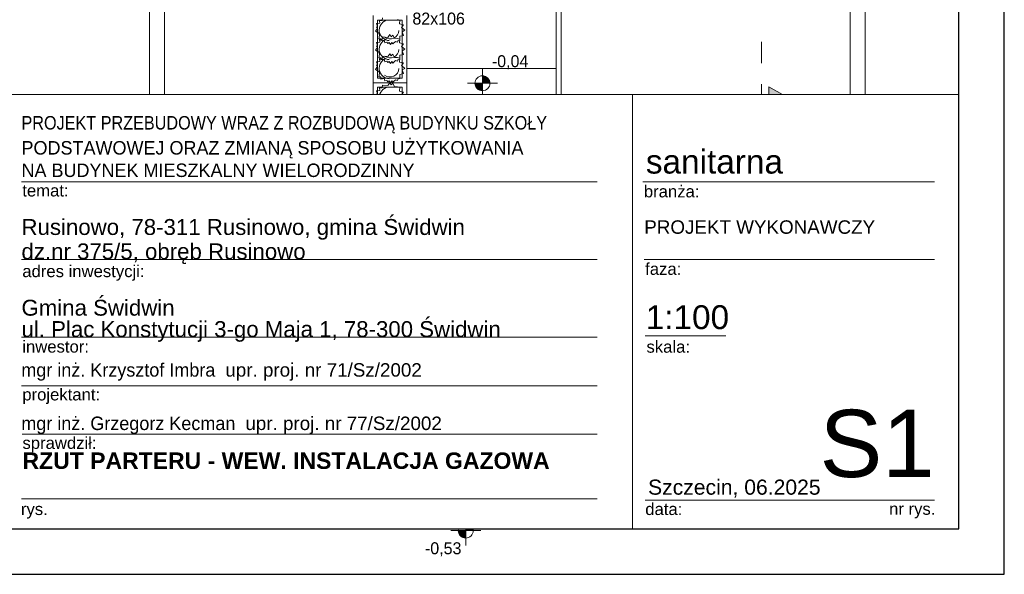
# Model space of a CAD drawing. Extents: x -220425 to -32551, y -64521 to 77206.
# Tile 21 of 59: x -174528 to -161360, y -18591 to -11171. Entities that reach past the tile are written whole.
import ezdxf

# ---------------------------------------------------------------- set-up
doc = ezdxf.new("R2010")
doc.units = 0
doc.header["$MEASUREMENT"] = 0
doc.set_wipeout_variables(frame=1)
doc.linetypes.add('Dashed', pattern=[564.444447, 282.222223, -282.222223])
for name, color, linetype, lineweight in [('#ks', 34, 'Continuous', 30), ('Arch schody_Nr_Pióra__21', 7, 'Continuous', 9), ('ARCH TABELA_Nr_Pióra__1', 7, 'Continuous', 25), ('ARCH TABELA_Nr_Pióra__21', 7, 'Continuous', 9), ('ARCH TABELA_Nr_Pióra__7', 7, 'Continuous', 13), ('INWENT OPISY_Nr_Pióra__21', 7, 'Continuous', 9), ('INWENT OPISY_Nr_Pióra__41', 7, 'Continuous', 15), ('INWENT RZĘDNE_Nr_Pióra__21', 7, 'Continuous', 9)]:
    doc.layers.add(name, color=color, linetype=linetype, lineweight=lineweight)
doc.layers.add('Arch drzwi_Nr_Pióra__4', color=7, linetype='Continuous', lineweight=9, true_color=0x029e21)
doc.layers.add('Arch wyposarzenie_Nr_Pióra__4', color=7, linetype='Continuous', lineweight=9, true_color=0x029e21)
doc.layers.add('Drzwi ArchiCAD', color=7, linetype='Continuous')
doc.styles.add('GENERATED_STYLE_11', font='arialbd.ttf')
doc.styles.add('GENERATED_STYLE_2', font='txt')
doc.styles.add('GENERATED_STYLE_6', font='txt')
doc.styles.add('GENERATED_STYLE_7', font='txt')
doc.styles.add('GENERATED_STYLE_9', font='arial.ttf')

# ---------------------------------------------------------------- blocks, each defined once
blk = doc.blocks.new('A$C382C6C0C')
at = {"layer": '#ks', "color": 7, "lineweight": -3}
for p, q in [((3951.5, -2909), (3951.5, 61)), ((3890.5, -2848), (3890.5, 0)), ((0, -2848), (3890.5, -2848)), ((-248.5, -2909), (3951.5, -2909))]:
    blk.add_line(p, q, dxfattribs=at)
blk = doc.blocks.new('A$C68B6B573')
at = {"layer": 'INWENT RZĘDNE_Nr_Pióra__21', "linetype": 'Continuous'}
for points in [[(28913, -2007), (29013, -2007), (29005, -1969), (28984, -1936), (28951, -1914), (28913, -1907)], [(28913, -2007), (28813, -2007), (28821, -2045), (28842, -2077), (28875, -2099), (28913, -2107)], [(28569, -3206), (28669, -3206), (28661, -3168), (28639, -3135), (28607, -3114), (28569, -3106)], [(28569, -3206), (28469, -3206), (28476, -3244), (28498, -3277), (28530, -3299), (28569, -3306)], [(28689, -7991), (28789, -7991), (28782, -7953), (28760, -7920), (28728, -7898), (28689, -7891)], [(28689, -7991), (28589, -7991), (28597, -8029), (28619, -8062), (28651, -8083), (28689, -8091)]]:
    blk.add_hatch(color=252, dxfattribs=at).paths.add_polyline_path(points, flags=0)
at = {"layer": 'Arch schody_Nr_Pióra__21', "color": 252, "linetype": 'Continuous'}
for p, q in [((24460, -200), (24460, -7650)), ((24660, -200), (24660, -7650)), ((29900, -200), (29900, -2900)), ((29965, -200), (29965, -2900)), ((33830, -500), (33830, -7650)), ((34030, -500), (34030, -7850)), ((27450, -1100), (27450, -2000)), ((27510, -1160), (27510, -1940)), ((27840, -1160), (27510, -1160)), ((27840, -1940), (27840, -1160)), ((27900, -2000), (27900, -1100)), ((29900, -1810), (27900, -1810)), ((27510, -1940), (27840, -1940)), ((27900, -2000), (27450, -2000)), ((27900, -2000), (27450, -2000)), ((27450, -2000), (27450, -2900)), ((27510, -2060), (27510, -2840)), ((27840, -2060), (27510, -2060)), ((27840, -2840), (27840, -2060)), ((27900, -2900), (27900, -2000)), ((29965, -2200), (27900, -2200)), ((28930, -2200), (29965, -2550)), ((28930, -2900), (28930, -2200)), ((29965, -2550), (27900, -2550)), ((27510, -2840), (27840, -2840)), ((27900, -2900), (27450, -2900)), ((27840, -2900), (27840, -7650)), ((29965, -2900), (27900, -2900)), ((27900, -2900), (27900, -7650)), ((29905, -2900), (29905, -4100)), ((29965, -4160), (29965, -2900)), ((29905, -4100), (29400, -4100)), ((29400, -7650), (29400, -4100)), ((29965, -4160), (29460, -4160)), ((29460, -7650), (29460, -4160)), ((20480, -7650), (24460, -7650)), ((24660, -7650), (27900, -7650)), ((27900, -7650), (27900, -7850)), ((29400, -7650), (33830, -7650)), ((29400, -7650), (29400, -7850)), ((20480, -7850), (27900, -7850)), ((29400, -7850), (34030, -7850))]:
    blk.add_line(p, q, dxfattribs=at)
at = {"layer": 'Arch wyposarzenie_Nr_Pióra__4', "color": 252, "linetype": 'Continuous'}
for p, q in [((27535, -1169), (27571, -1168)), ((27540, -1202), (27535, -1169)), ((27571, -1168), (27572, -1162)), ((27572, -1162), (27576, -1132)), ((27777, -1152), (27809, -1160)), ((27809, -1160), (27802, -1211)), ((27484, -1311), (27508, -1272)), ((27529, -1336), (27484, -1311)), ((27495, -1253), (27508, -1245)), ((27508, -1272), (27495, -1253)), ((27496, -1208), (27540, -1202)), ((27508, -1245), (27496, -1208)), ((27802, -1211), (27859, -1225)), ((27859, -1225), (27832, -1259)), ((27832, -1259), (27873, -1298)), ((27873, -1298), (27840, -1317)), ((27525, -1410), (27538, -1361)), ((27554, -1410), (27525, -1410)), ((27538, -1361), (27529, -1336)), ((27540, -1456), (27535, -1423)), ((27535, -1423), (27571, -1423)), ((27553, -1440), (27554, -1410)), ((27597, -1430), (27553, -1440)), ((27571, -1423), (27572, -1416)), ((27572, -1416), (27576, -1387)), ((27576, -1387), (27646, -1393)), ((27609, -1466), (27597, -1430)), ((27646, -1393), (27674, -1354)), ((27674, -1354), (27691, -1383)), ((27691, -1383), (27714, -1363)), ((27714, -1363), (27736, -1405)), ((27750, -1448), (27714, -1481)), ((27736, -1405), (27777, -1406)), ((27777, -1457), (27750, -1448)), ((27777, -1406), (27809, -1415)), ((27787, -1431), (27777, -1457)), ((27810, -1434), (27787, -1431)), ((27809, -1415), (27802, -1466)), ((27856, -1367), (27809, -1377)), ((27809, -1377), (27810, -1434)), ((27840, -1317), (27856, -1367)), ((27484, -1565), (27508, -1526)), ((27529, -1591), (27484, -1565)), ((27495, -1508), (27508, -1500)), ((27508, -1526), (27495, -1508)), ((27496, -1462), (27540, -1456)), ((27508, -1500), (27496, -1462)), ((27636, -1458), (27609, -1466)), ((27647, -1475), (27636, -1458)), ((27667, -1463), (27647, -1475)), ((27683, -1489), (27667, -1463)), ((27701, -1463), (27683, -1489)), ((27714, -1481), (27701, -1463)), ((27802, -1466), (27859, -1479)), ((27859, -1479), (27832, -1514)), ((27832, -1514), (27873, -1552)), ((27873, -1552), (27840, -1571)), ((27840, -1571), (27856, -1621)), ((27525, -1664), (27538, -1615)), ((27554, -1665), (27525, -1664)), ((27538, -1615), (27529, -1591)), ((27535, -1679), (27571, -1679)), ((27540, -1713), (27535, -1679)), ((27553, -1694), (27554, -1665)), ((27597, -1685), (27553, -1694)), ((27571, -1679), (27572, -1672)), ((27572, -1672), (27576, -1643)), ((27576, -1643), (27646, -1649)), ((27609, -1720), (27597, -1685)), ((27646, -1649), (27674, -1611)), ((27674, -1611), (27691, -1639)), ((27691, -1639), (27714, -1619)), ((27714, -1619), (27736, -1661)), ((27750, -1702), (27714, -1736)), ((27736, -1661), (27777, -1662)), ((27777, -1712), (27750, -1702)), ((27777, -1662), (27809, -1671)), ((27787, -1685), (27777, -1712)), ((27810, -1688), (27787, -1685)), ((27809, -1671), (27802, -1722)), ((27856, -1621), (27809, -1632)), ((27809, -1632), (27810, -1688)), ((27484, -1822), (27508, -1782)), ((27529, -1847), (27484, -1822)), ((27495, -1764), (27508, -1756)), ((27508, -1782), (27495, -1764)), ((27496, -1719), (27540, -1713)), ((27508, -1756), (27496, -1719)), ((27636, -1712), (27609, -1720)), ((27647, -1730), (27636, -1712)), ((27667, -1717), (27647, -1730)), ((27683, -1744), (27667, -1717)), ((27701, -1717), (27683, -1744)), ((27714, -1736), (27701, -1717)), ((27802, -1722), (27859, -1735)), ((27859, -1735), (27832, -1770)), ((27832, -1770), (27873, -1808)), ((27873, -1808), (27840, -1827)), ((27840, -1827), (27856, -1877)), ((27525, -1920), (27538, -1871)), ((27554, -1921), (27525, -1920)), ((27538, -1871), (27529, -1847)), ((27553, -1951), (27554, -1921)), ((27597, -1941), (27553, -1951)), ((27609, -1976), (27597, -1941)), ((27636, -1968), (27609, -1976)), ((27647, -1986), (27636, -1968)), ((27667, -1973), (27647, -1986)), ((27683, -2000), (27667, -1973)), ((27701, -1973), (27683, -2000)), ((27714, -1992), (27701, -1973)), ((27750, -1959), (27714, -1992)), ((27777, -1968), (27750, -1959)), ((27787, -1941), (27777, -1968)), ((27810, -1944), (27787, -1941)), ((27856, -1877), (27809, -1888)), ((27809, -1888), (27810, -1944)), ((27496, -2108), (27540, -2102)), ((27535, -2069), (27571, -2068)), ((27540, -2102), (27535, -2069)), ((27571, -2068), (27572, -2062)), ((27572, -2062), (27576, -2032)), ((27576, -2032), (27646, -2038)), ((27646, -2038), (27674, -2000)), ((27674, -2000), (27691, -2028)), ((27691, -2028), (27714, -2009)), ((27714, -2009), (27736, -2050)), ((27736, -2050), (27777, -2052)), ((27777, -2052), (27809, -2060)), ((27809, -2060), (27802, -2111)), ((27484, -2211), (27508, -2172)), ((27529, -2236), (27484, -2211)), ((27495, -2153), (27508, -2145)), ((27508, -2172), (27495, -2153)), ((27508, -2145), (27496, -2108)), ((27538, -2261), (27529, -2236)), ((27802, -2111), (27859, -2125)), ((27859, -2125), (27832, -2159)), ((27832, -2159), (27873, -2198)), ((27873, -2198), (27840, -2217)), ((27840, -2217), (27856, -2267)), ((27496, -2362), (27540, -2356)), ((27508, -2400), (27496, -2362)), ((27525, -2310), (27538, -2261)), ((27554, -2310), (27525, -2310)), ((27540, -2356), (27535, -2323)), ((27535, -2323), (27571, -2323)), ((27553, -2340), (27554, -2310)), ((27597, -2330), (27553, -2340)), ((27571, -2323), (27572, -2316)), ((27572, -2316), (27576, -2287)), ((27576, -2287), (27646, -2293)), ((27609, -2366), (27597, -2330)), ((27636, -2358), (27609, -2366)), ((27647, -2375), (27636, -2358)), ((27646, -2293), (27674, -2254)), ((27667, -2363), (27647, -2375)), ((27683, -2389), (27667, -2363)), ((27674, -2254), (27691, -2283)), ((27701, -2363), (27683, -2389)), ((27691, -2283), (27714, -2263)), ((27714, -2381), (27701, -2363)), ((27714, -2263), (27736, -2305)), ((27750, -2348), (27714, -2381)), ((27736, -2305), (27777, -2306)), ((27777, -2357), (27750, -2348)), ((27777, -2306), (27809, -2315)), ((27787, -2331), (27777, -2357)), ((27810, -2334), (27787, -2331)), ((27809, -2315), (27802, -2366)), ((27802, -2366), (27859, -2379)), ((27856, -2267), (27809, -2277)), ((27809, -2277), (27810, -2334)), ((27484, -2465), (27508, -2426)), ((27529, -2491), (27484, -2465)), ((27495, -2408), (27508, -2400)), ((27508, -2426), (27495, -2408)), ((27538, -2515), (27529, -2491)), ((27859, -2379), (27832, -2414)), ((27832, -2414), (27873, -2452)), ((27873, -2452), (27840, -2471)), ((27840, -2471), (27856, -2521)), ((27496, -2619), (27540, -2613)), ((27508, -2656), (27496, -2619)), ((27525, -2564), (27538, -2515)), ((27554, -2565), (27525, -2564)), ((27535, -2579), (27571, -2579)), ((27540, -2613), (27535, -2579)), ((27553, -2594), (27554, -2565)), ((27597, -2585), (27553, -2594)), ((27571, -2579), (27572, -2572)), ((27572, -2572), (27576, -2543)), ((27576, -2543), (27646, -2549)), ((27609, -2620), (27597, -2585)), ((27636, -2612), (27609, -2620)), ((27647, -2630), (27636, -2612)), ((27646, -2549), (27674, -2511)), ((27667, -2617), (27647, -2630)), ((27683, -2644), (27667, -2617)), ((27674, -2511), (27691, -2539)), ((27701, -2617), (27683, -2644)), ((27691, -2539), (27714, -2519)), ((27714, -2636), (27701, -2617)), ((27714, -2519), (27736, -2561)), ((27750, -2602), (27714, -2636)), ((27736, -2561), (27777, -2562)), ((27777, -2612), (27750, -2602)), ((27777, -2562), (27809, -2571)), ((27787, -2585), (27777, -2612)), ((27810, -2588), (27787, -2585)), ((27809, -2571), (27802, -2622)), ((27802, -2622), (27859, -2635)), ((27856, -2521), (27809, -2532)), ((27809, -2532), (27810, -2588)), ((27484, -2722), (27508, -2682)), ((27529, -2747), (27484, -2722)), ((27495, -2664), (27508, -2656)), ((27508, -2682), (27495, -2664)), ((27538, -2771), (27529, -2747)), ((27859, -2635), (27832, -2670)), ((27832, -2670), (27873, -2708)), ((27873, -2708), (27840, -2727)), ((27840, -2727), (27856, -2777)), ((27525, -2820), (27538, -2771)), ((27554, -2821), (27525, -2820)), ((27553, -2851), (27554, -2821)), ((27597, -2841), (27553, -2851)), ((27609, -2876), (27597, -2841)), ((27636, -2868), (27609, -2876)), ((27647, -2886), (27636, -2868)), ((27667, -2873), (27647, -2886)), ((27683, -2900), (27667, -2873)), ((27701, -2873), (27683, -2900)), ((27714, -2892), (27701, -2873)), ((27750, -2859), (27714, -2892)), ((27777, -2868), (27750, -2859)), ((27787, -2841), (27777, -2868)), ((27810, -2844), (27787, -2841)), ((27856, -2777), (27809, -2788)), ((27809, -2788), (27810, -2844))]:
    blk.add_line(p, q, dxfattribs=at)
for centre, major_axis, start_param, end_param in [((27675, -1296), (143, 0), 1.927535, 4.652962), ((27675, -1296), (119, 0), 4.078423, 6.243896), ((27675, -1550), (143, 0), 1.927535, 4.652962), ((27675, -1550), (119, 0), 4.078423, 6.243896), ((27675, -1806), (143, 0), 1.927535, 4.652962), ((27675, -1806), (119, 0), 4.078423, 6.243896), ((27675, -2196), (143, 0), 1.927535, 4.652962), ((27675, -2196), (119, 0), 4.078423, 6.243896), ((27675, -2450), (143, 0), 1.927535, 4.652962), ((27675, -2450), (119, 0), 4.078423, 6.243896), ((27675, -2706), (143, 0), 1.927535, 4.652962), ((27675, -2706), (119, 0), 4.078423, 6.243896)]:
    blk.add_ellipse(centre, major_axis=major_axis, ratio=0.982005, start_param=start_param, end_param=end_param, dxfattribs=at)
at = {"layer": 'INWENT OPISY_Nr_Pióra__21', "color": 252, "linetype": 'Continuous'}
blk.add_solid([(32745, -2556), (32745, -2056), (33181, -2300)], dxfattribs=at)
at = {"layer": 'INWENT OPISY_Nr_Pióra__41', "color": 252, "linetype": 'Dashed'}
blk.add_line((32645, -2300), (32645, -1200), dxfattribs=at)
at = {"layer": 'INWENT OPISY_Nr_Pióra__41', "color": 252, "linetype": 'Continuous'}
for p, q in [((32745, -2056), (32745, -2556)), ((32745, -2056), (33181, -2300)), ((33181, -2300), (32745, -2556))]:
    blk.add_line(p, q, dxfattribs=at)
at = {"layer": 'INWENT RZĘDNE_Nr_Pióra__21', "color": 252, "linetype": 'Continuous'}
for p, q in [((28913, -2207), (28913, -1807)), ((28713, -2007), (29113, -2007)), ((28569, -3406), (28569, -3006)), ((28369, -3206), (28769, -3206)), ((28689, -8191), (28689, -7791)), ((28489, -7991), (28889, -7991))]:
    blk.add_line(p, q, dxfattribs=at)
for centre in [(28913, -2007), (28569, -3206), (28689, -7991)]:
    blk.add_circle(centre, 100, dxfattribs=at)
at = {"layer": 'Arch drzwi_Nr_Pióra__4', "color": 252, "linetype": 'Continuous', "style": 'GENERATED_STYLE_6'}
blk.add_text('82x106', height=160, dxfattribs=at).set_placement((27976, -1221))
at = {"layer": 'INWENT OPISY_Nr_Pióra__21', "color": 252, "linetype": 'Continuous', "style": 'GENERATED_STYLE_6'}
blk.add_text('B', height=380, rotation=270, dxfattribs=at).set_placement((32772, -2718))
at = {"layer": 'INWENT RZĘDNE_Nr_Pióra__21', "color": 252, "char_height": 160, "attachment_point": 7, "style": 'GENERATED_STYLE_2'}
for s, insert in [('{-0,04}', (29039, -1821)), ('{-0,49}', (28694, -3611)), ('{-0,53}', (28144, -8337))]:
    blk.add_mtext(s, dxfattribs=dict(at, insert=insert))

msp = doc.modelspace()

# ---------------------------------------------------------------- block references
at = {"layer": 'Drzwi ArchiCAD'}
msp.add_blockref('A$C68B6B573', (-197252.38, -10015.148), dxfattribs=at)

# ---------------------------------------------------------------- next in the draw order: wipeouts: each hides what was drawn before it
msp.add_wipeout([(-179470.297, -12169.946), (-161970.297, -12169.946), (-161970.297, -17981.116), (-179470.297, -17981.116)]).dxf.layer = 'Drzwi ArchiCAD'

# ---------------------------------------------------------------- next in the draw order: linework, layer by layer
at = {"layer": 'ARCH TABELA_Nr_Pióra__21', "linetype": 'Continuous'}
for p, q in [((-179470.297, -12169.946), (-161970.297, -12169.946)), ((-166331.999, -12169.946), (-166331.999, -17981.116)), ((-161970.297, -12169.946), (-161970.297, -17981.116)), ((-174504.446, -13339.946), (-166804.64, -13339.946)), ((-166192.68, -13339.946), (-162293.333, -13339.946)), ((-174504.446, -14379.946), (-166804.64, -14379.946)), ((-166175.233, -14379.946), (-162293.333, -14379.946)), ((-166163.425, -15402.606), (-165083.797, -15402.606)), ((-174504.446, -15419.946), (-166804.64, -15419.946)), ((-174504.446, -16068.514), (-166804.64, -16068.514)), ((-174493.754, -16717.082), (-166804.64, -16717.082)), ((-174504.446, -17581.116), (-166804.64, -17581.116)), ((-166163.425, -17598.709), (-163881.636, -17598.709)), ((-163881.636, -17598.709), (-162293.333, -17598.709)), ((-161970.297, -17981.116), (-174576.68, -17981.116))]:
    msp.add_line(p, q, dxfattribs=at)

# ---------------------------------------------------------------- next in the draw order: block references
at = {"layer": '#ks', "color": 1, "lineweight": 35, "xscale": 10, "yscale": 10, "zscale": 10}
msp.add_blockref('A$C382C6C0C', (-200875.213, 10498.884), dxfattribs=at)

# ---------------------------------------------------------------- next in the draw order: texts
at = {"layer": 'ARCH TABELA_Nr_Pióra__1', "color": 7, "linetype": 'Continuous', "style": 'GENERATED_STYLE_7', "width": 0.9}
msp.add_text('PROJEKT PRZEBUDOWY WRAZ Z ROZBUDOWĄ BUDYNKU SZKOŁY', height=180, dxfattribs=at).set_placement((-174504.446, -12640.228))
at = {"layer": 'ARCH TABELA_Nr_Pióra__1', "color": 7, "linetype": 'Continuous', "style": 'GENERATED_STYLE_7'}
for s, p in [('PODSTAWOWEJ ORAZ ZMIANĄ SPOSOBU UŻYTKOWANIA', (-174504.446, -12975.079)), ('NA BUDYNEK MIESZKALNY WIELORODZINNY', (-174504.446, -13275.709))]:
    msp.add_text(s, height=180, dxfattribs=at).set_placement(p)
at = {"layer": 'ARCH TABELA_Nr_Pióra__1', "linetype": 'Continuous', "insert": (-174490.669, -16960.818), "char_height": 220, "attachment_point": 1, "style": 'GENERATED_STYLE_11'}
msp.add_mtext('RZUT PARTERU - WEW. INSTALACJA GAZOWA', dxfattribs=at)
at = {"layer": 'ARCH TABELA_Nr_Pióra__21', "linetype": 'Continuous', "insert": (-174504.446, -15481.223), "char_height": 212.76596, "attachment_point": 7, "line_spacing_factor": 0.807442, "style": 'GENERATED_STYLE_9'}
msp.add_mtext('{Gmina Świdwin\\Pul. Plac Konstytucji 3-go Maja 1, 78-300 Świdwin}', dxfattribs=at)
at = {"layer": 'ARCH TABELA_Nr_Pióra__7', "linetype": 'Continuous', "style": 'GENERATED_STYLE_9'}
for s, insert, char_height, attachment_point in [('sanitarna', (-166154.01, -12910.269), 319.1596, 1), ('{temat:}', (-174493.754, -13376.421), 159.5798, 1), ('{branża:}', (-166180.872, -13388.692), 159.5798, 1), ('{adres inwestycji:}', (-174493.754, -14456.079), 159.57979, 1), ('{faza:}', (-166163.425, -14424.989), 159.5798, 1), ('{1:100}', (-166156.117, -14991.36), 319.1596, 1), ('{inwestor:}', (-174493.754, -15464.989), 159.57971, 1), ('{skala:}', (-166145.765, -15466.892), 159.5798, 1), ('{projektant:}', (-174493.754, -16104.989), 159.57979, 1), ('S1', (-162293.333, -16390.133), 900, 3), ('{sprawdził:}', (-174491.616, -16753.557), 159.57979, 1), ('Szczecin, 06.2025', (-166124.755, -17323.772), 202.12755, 1), ('{data:}', (-166162.042, -17638.266), 159.5798, 1), ('{rys.}', (-174511.68, -17638.266), 159.5798, 1), ('{nr rys.}', (-162901.274, -17635.185), 159.5798, 1)]:
    msp.add_mtext(s, dxfattribs=dict(at, insert=insert, char_height=char_height, attachment_point=attachment_point))
for s, insert, char_height, attachment_point, line_spacing_factor in [('{Rusinowo, 78-311 Rusinowo, gmina Świdwin \\Pdz.nr 375/5, obręb Rusinowo}', (-174504.446, -14441.223), 212.76596, 7, 0.918867), ('PROJEKT WYKONAWCZY', (-166175.233, -13855.374), 180, 1, 0.923713)]:
    msp.add_mtext(s, dxfattribs=dict(at, insert=insert, char_height=char_height, attachment_point=attachment_point, line_spacing_factor=line_spacing_factor))
at = {"layer": 'ARCH TABELA_Nr_Pióra__7', "color": 0, "linetype": 'Continuous', "char_height": 180, "attachment_point": 1, "style": 'GENERATED_STYLE_7'}
for s, insert, width in [('mgr inż. Krzysztof Imbra  \\fArial|b0|i0|c238;upr. proj. nr 71/Sz/2002', (-174506.68, -15766.62), 7590.74662), ('mgr inż. Grzegorz Kecman  \\fArial|b0|i0|c238;upr. proj. nr 77/Sz/2002', (-174506.68, -16480.952), 7371.60071)]:
    msp.add_mtext(s, dxfattribs=dict(at, insert=insert, width=width))

doc.saveas('drawing.dxf')
